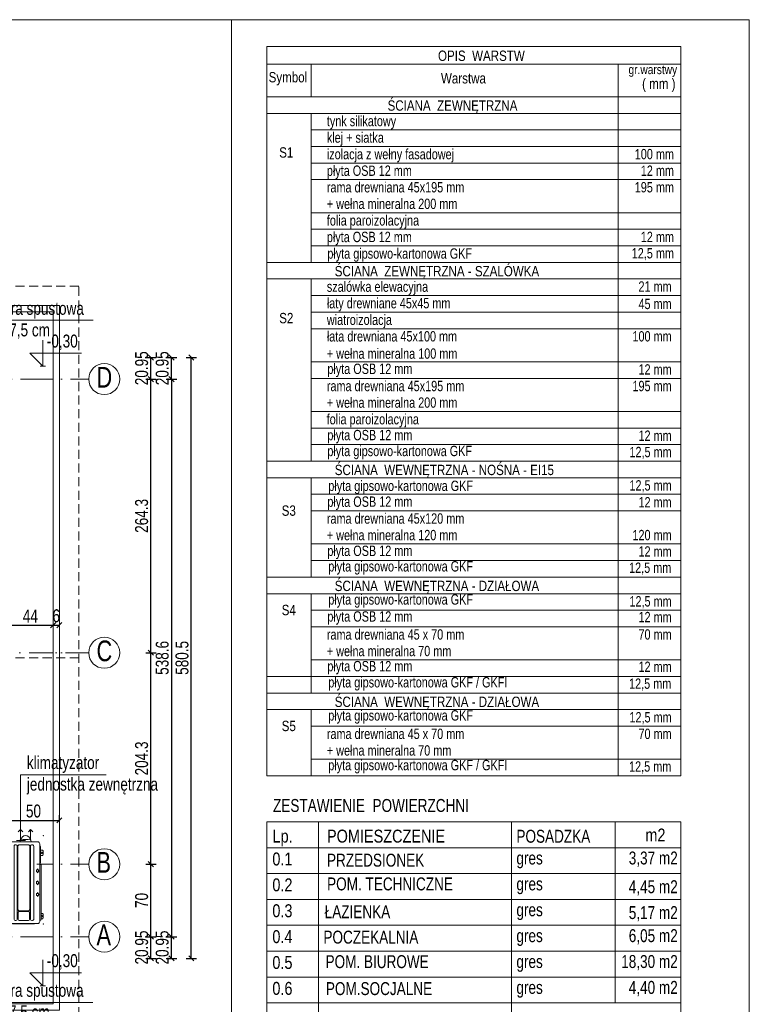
# Model space of a CAD drawing. Header units: inches. Extents: x 53031 to 98566, y -51777 to -15616.
# Tile 32 of 45: x 54576 to 55281, y -17289 to -16337. Entities that reach past the tile are written whole.
import ezdxf
from ezdxf.enums import TextEntityAlignment as Align

# ---------------------------------------------------------------- set-up
doc = ezdxf.new("R2010")
doc.units = ezdxf.units.IN
doc.header["$MEASUREMENT"] = 0
doc.linetypes.add('DASHDOT', pattern=[1, 0.5, -0.25, 0, -0.25])
doc.linetypes.add('HIDDEN', pattern=[0.375, 0.25, -0.125])
doc.layers.get('0').update_dxf_attribs({"lineweight": 0})
doc.layers.get('Defpoints').update_dxf_attribs({"lineweight": 0})
for name, color, linetype, lineweight in [('A--tabelka rysunku', 7, 'Continuous', 0), ('A--tabelka-opisy scian', 7, 'Continuous', 0), ('A--tabelka-zest.pow.', 7, 'Continuous', 0), ('A36-obrzeże', 252, 'Continuous', 0), ('DVM_OUTDOOR', 7, 'Continuous', 0), ('DVM_PIPE', 3, 'Continuous', 0), ('DVM_UNIT_BP', 7, 'Continuous', 0), ('DVM_UNIT_LP', 3, 'Continuous', 0), ('p--dach', 2, 'Continuous', 30), ('p--koty wysok.', 141, 'Continuous', 0), ('p--opisy dodatkowe', 62, 'Continuous', 0), ('p--osie konstr', 11, 'DASHDOT', 15), ('p--osie konstr.-NR', 1, 'DASHDOT', 15), ('p--wymiary-1-50', 5, 'Continuous', 0)]:
    doc.layers.add(name, color=color, linetype=linetype, lineweight=lineweight)
doc.styles.add('1-50', font='arial.ttf', dxfattribs={"width": 0.75, "height": 12.5})
doc.styles.get("Standard").update_dxf_attribs({"font": 'arial.ttf', "width": 0.75})
doc.dimstyles.new('1-50', dxfattribs={"dimtxt": 12.5, "dimasz": 5, "dimexe": 5, "dimexo": 5, "dimgap": 0.09, "dimtad": 0, "dimdsep": 46, "dimtxsty": '1-50', "dimblk": 'OBLIQUE', "dimcen": 0.09, "dimadec": 0, "dimazin": 0, "dimtfac": 1, "dimtdec": 4, "dimtix": 1, "dimtmove": 2, "dimatfit": 3, "dimldrblk": 'OBLIQUE', "dimfxl": 5, "dimfxlon": 1, "dimtvp": 0.7, "dimtolj": 1, "dimtzin": 0, "dimarcsym": 0})

# ---------------------------------------------------------------- blocks, each defined once
blk = doc.blocks.new('_OBLIQUE')
at = {"color": 0, "linetype": 'ByBlock', "lineweight": -2}
for p, q in [((-0.5, -0.5), (0.5, 0.5)), ((0, 0), (0, 0))]:
    blk.add_line(p, q, dxfattribs=at)
blk = doc.blocks.new('*D694')
at = {"layer": 'Defpoints', "color": 0}
for p in [(54564.58, -17115.85), (54614.58, -17110.85), (54614.58, -17115.85)]:
    blk.add_point(p, dxfattribs=at)
at = {"layer": 'p--wymiary-1-50', "color": 0, "lineweight": -2}
for p, q in [((54564.58, -17110.85), (54564.58, -17105.85)), ((54614.58, -17110.85), (54614.58, -17105.85)), ((54564.58, -17110.85), (54614.58, -17110.85))]:
    blk.add_line(p, q, dxfattribs=at)
at = {"layer": 'p--wymiary-1-50', "color": 0, "lineweight": -2, "xscale": 5, "yscale": 5, "zscale": 5, "rotation": 180}
blk.add_blockref('_OBLIQUE', (54564.58, -17110.85), dxfattribs=at)
at = {"layer": 'p--wymiary-1-50', "color": 0, "lineweight": -2, "xscale": 5, "yscale": 5, "zscale": 5}
blk.add_blockref('_OBLIQUE', (54614.58, -17110.85), dxfattribs=at)
at = {"layer": 'p--wymiary-1-50', "color": 0, "insert": (54589.58, -17101.91), "char_height": 12.5, "attachment_point": 5, "style": '1-50'}
blk.add_mtext('\\A1;50', dxfattribs=at)
blk = doc.blocks.new('*D764')
at = {"layer": 'Defpoints', "color": 0}
for p in [(54642.98, -17153.22), (54703, -17153.22), (54642.98, -17223.22)]:
    blk.add_point(p, dxfattribs=at)
at = {"layer": 'p--wymiary-1-50', "color": 0, "lineweight": -2}
for p, q in [((54698, -17153.22), (54708, -17153.22)), ((54703, -17223.22), (54703, -17153.22)), ((54698, -17223.22), (54708, -17223.22))]:
    blk.add_line(p, q, dxfattribs=at)
at = {"layer": 'p--wymiary-1-50', "color": 0, "lineweight": -2, "xscale": 5, "yscale": 5, "zscale": 5}
for p, rotation in [((54703, -17153.22), 90), ((54703, -17223.22), 270)]:
    blk.add_blockref('_OBLIQUE', p, dxfattribs=dict(at, rotation=rotation))
at = {"layer": 'p--wymiary-1-50', "color": 0, "insert": (54694.07, -17188.22), "char_height": 12.5, "attachment_point": 5, "rotation": 90, "style": '1-50'}
blk.add_mtext('\\A1;70', dxfattribs=at)
blk = doc.blocks.new('*D765')
at = {"layer": 'Defpoints', "color": 0}
for p in [(54637.88, -16948.92), (54703, -16948.92), (54642.98, -17153.22)]:
    blk.add_point(p, dxfattribs=at)
at = {"layer": 'p--wymiary-1-50', "color": 0, "lineweight": -2}
for p, q in [((54698, -16948.92), (54708, -16948.92)), ((54703, -17153.22), (54703, -16948.92)), ((54698, -17153.22), (54708, -17153.22))]:
    blk.add_line(p, q, dxfattribs=at)
at = {"layer": 'p--wymiary-1-50', "color": 0, "lineweight": -2, "xscale": 5, "yscale": 5, "zscale": 5}
for p, rotation in [((54703, -16948.92), 90), ((54703, -17153.22), 270)]:
    blk.add_blockref('_OBLIQUE', p, dxfattribs=dict(at, rotation=rotation))
at = {"layer": 'p--wymiary-1-50', "color": 0, "insert": (54694.07, -17051.07), "char_height": 12.5, "attachment_point": 5, "rotation": 90, "style": '1-50'}
blk.add_mtext('\\A1;204.3', dxfattribs=at)
blk = doc.blocks.new('*D766')
at = {"layer": 'Defpoints', "color": 0}
for p in [(54617.98, -16684.62), (54703, -16684.62), (54637.88, -16948.92)]:
    blk.add_point(p, dxfattribs=at)
at = {"layer": 'p--wymiary-1-50', "color": 0, "lineweight": -2}
for p, q in [((54698, -16684.62), (54708, -16684.62)), ((54703, -16948.92), (54703, -16684.62)), ((54698, -16948.92), (54708, -16948.92))]:
    blk.add_line(p, q, dxfattribs=at)
at = {"layer": 'p--wymiary-1-50', "color": 0, "lineweight": -2, "xscale": 5, "yscale": 5, "zscale": 5}
for p, rotation in [((54703, -16684.62), 90), ((54703, -16948.92), 270)]:
    blk.add_blockref('_OBLIQUE', p, dxfattribs=dict(at, rotation=rotation))
at = {"layer": 'p--wymiary-1-50', "color": 0, "insert": (54694.07, -16816.77), "char_height": 12.5, "attachment_point": 5, "rotation": 90, "style": '1-50'}
blk.add_mtext('\\A1;264.3', dxfattribs=at)
blk = doc.blocks.new('*D767')
at = {"layer": 'Defpoints', "color": 0}
for p in [(54594.58, -16684.62), (54594.58, -17223.22), (54722.88, -17223.22)]:
    blk.add_point(p, dxfattribs=at)
at = {"layer": 'p--wymiary-1-50', "color": 0, "lineweight": -2}
for p, q in [((54717.88, -16684.62), (54727.88, -16684.62)), ((54722.88, -16684.62), (54722.88, -17223.22)), ((54717.88, -17223.22), (54727.88, -17223.22))]:
    blk.add_line(p, q, dxfattribs=at)
at = {"layer": 'p--wymiary-1-50', "color": 0, "lineweight": -2, "xscale": 5, "yscale": 5, "zscale": 5}
for p, rotation in [((54722.88, -16684.62), 90), ((54722.88, -17223.22), 270)]:
    blk.add_blockref('_OBLIQUE', p, dxfattribs=dict(at, rotation=rotation))
at = {"layer": 'p--wymiary-1-50', "color": 0, "insert": (54713.95, -16953.92), "char_height": 12.5, "attachment_point": 5, "rotation": 90, "style": '1-50'}
blk.add_mtext('\\A1;538.6', dxfattribs=at)
blk = doc.blocks.new('*D768')
at = {"layer": 'Defpoints', "color": 0}
for p in [(54564.58, -16663.67), (54742.02, -16663.67), (54564.58, -17244.17)]:
    blk.add_point(p, dxfattribs=at)
at = {"layer": 'p--wymiary-1-50', "color": 0, "lineweight": -2}
for p, q in [((54737.02, -16663.67), (54747.02, -16663.67)), ((54742.02, -17244.17), (54742.02, -16663.67)), ((54737.02, -17244.17), (54747.02, -17244.17))]:
    blk.add_line(p, q, dxfattribs=at)
at = {"layer": 'p--wymiary-1-50', "color": 0, "lineweight": -2, "xscale": 5, "yscale": 5, "zscale": 5}
for p, rotation in [((54742.02, -16663.67), 90), ((54742.02, -17244.17), 270)]:
    blk.add_blockref('_OBLIQUE', p, dxfattribs=dict(at, rotation=rotation))
at = {"layer": 'p--wymiary-1-50', "color": 0, "insert": (54733.09, -16953.92), "char_height": 12.5, "attachment_point": 5, "rotation": 90, "style": '1-50'}
blk.add_mtext('\\A1;580.5', dxfattribs=at)
blk = doc.blocks.new('*D769')
at = {"layer": 'Defpoints', "color": 0}
for p in [(54682.88, -17223.22), (54703, -17223.22), (54682.88, -17244.17)]:
    blk.add_point(p, dxfattribs=at)
at = {"layer": 'p--wymiary-1-50', "color": 0, "lineweight": -2}
for p, q in [((54698, -17223.22), (54708, -17223.22)), ((54703, -17244.17), (54703, -17223.22)), ((54698, -17244.17), (54708, -17244.17))]:
    blk.add_line(p, q, dxfattribs=at)
at = {"layer": 'p--wymiary-1-50', "color": 0, "lineweight": -2, "xscale": 5, "yscale": 5, "zscale": 5}
for p, rotation in [((54703, -17223.22), 270), ((54703, -17244.17), 90)]:
    blk.add_blockref('_OBLIQUE', p, dxfattribs=dict(at, rotation=rotation))
at = {"layer": 'p--wymiary-1-50', "color": 0, "insert": (54694.07, -17233.7), "char_height": 12.5, "attachment_point": 5, "rotation": 90, "style": '1-50'}
blk.add_mtext('\\A1;20.95', dxfattribs=at)
blk = doc.blocks.new('*D770')
at = {"layer": 'Defpoints', "color": 0}
for p in [(54702.76, -17223.22), (54722.88, -17223.22), (54702.76, -17244.17)]:
    blk.add_point(p, dxfattribs=at)
at = {"layer": 'p--wymiary-1-50', "color": 0, "lineweight": -2}
for p, q in [((54717.88, -17223.22), (54727.88, -17223.22)), ((54722.88, -17244.17), (54722.88, -17223.22)), ((54717.88, -17244.17), (54727.88, -17244.17))]:
    blk.add_line(p, q, dxfattribs=at)
at = {"layer": 'p--wymiary-1-50', "color": 0, "lineweight": -2, "xscale": 5, "yscale": 5, "zscale": 5}
for p, rotation in [((54722.88, -17223.22), 270), ((54722.88, -17244.17), 90)]:
    blk.add_blockref('_OBLIQUE', p, dxfattribs=dict(at, rotation=rotation))
at = {"layer": 'p--wymiary-1-50', "color": 0, "insert": (54713.95, -17233.7), "char_height": 12.5, "attachment_point": 5, "rotation": 90, "style": '1-50'}
blk.add_mtext('\\A1;20.95', dxfattribs=at)
blk = doc.blocks.new('*D771')
at = {"layer": 'Defpoints', "color": 0}
for p in [(54680.75, -16663.67), (54703, -16663.67), (54680.75, -16684.62)]:
    blk.add_point(p, dxfattribs=at)
at = {"layer": 'p--wymiary-1-50', "color": 0, "lineweight": -2}
for p, q in [((54698, -16663.67), (54708, -16663.67)), ((54703, -16684.62), (54703, -16663.67)), ((54698, -16684.62), (54708, -16684.62))]:
    blk.add_line(p, q, dxfattribs=at)
at = {"layer": 'p--wymiary-1-50', "color": 0, "lineweight": -2, "xscale": 5, "yscale": 5, "zscale": 5}
for p, rotation in [((54703, -16663.67), 270), ((54703, -16684.62), 90)]:
    blk.add_blockref('_OBLIQUE', p, dxfattribs=dict(at, rotation=rotation))
at = {"layer": 'p--wymiary-1-50', "color": 0, "insert": (54694.07, -16674.15), "char_height": 12.5, "attachment_point": 5, "rotation": 90, "style": '1-50'}
blk.add_mtext('\\A1;20.95', dxfattribs=at)
blk = doc.blocks.new('*D772')
at = {"layer": 'Defpoints', "color": 0}
for p in [(54700.64, -16663.67), (54722.88, -16663.67), (54700.64, -16684.62)]:
    blk.add_point(p, dxfattribs=at)
at = {"layer": 'p--wymiary-1-50', "color": 0, "lineweight": -2}
for p, q in [((54717.88, -16663.67), (54727.88, -16663.67)), ((54722.88, -16684.62), (54722.88, -16663.67)), ((54717.88, -16684.62), (54727.88, -16684.62))]:
    blk.add_line(p, q, dxfattribs=at)
at = {"layer": 'p--wymiary-1-50', "color": 0, "lineweight": -2, "xscale": 5, "yscale": 5, "zscale": 5}
for p, rotation in [((54722.88, -16663.67), 270), ((54722.88, -16684.62), 90)]:
    blk.add_blockref('_OBLIQUE', p, dxfattribs=dict(at, rotation=rotation))
at = {"layer": 'p--wymiary-1-50', "color": 0, "insert": (54713.95, -16674.15), "char_height": 12.5, "attachment_point": 5, "rotation": 90, "style": '1-50'}
blk.add_mtext('\\A1;20.95', dxfattribs=at)
blk = doc.blocks.new('*D1025')
at = {"layer": 'Defpoints', "color": 0}
for p in [(54564.58, -16922.24), (54608.58, -16922.24), (54608.58, -16922.24)]:
    blk.add_point(p, dxfattribs=at)
at = {"layer": 'p--wymiary-1-50', "color": 0, "lineweight": -2}
for p, q in [((54564.58, -16917.24), (54564.58, -16917.24)), ((54608.58, -16917.24), (54608.58, -16917.24)), ((54564.58, -16922.24), (54608.58, -16922.24))]:
    blk.add_line(p, q, dxfattribs=at)
at = {"layer": 'p--wymiary-1-50', "color": 0, "lineweight": -2, "xscale": 5, "yscale": 5, "zscale": 5, "rotation": 180}
blk.add_blockref('_OBLIQUE', (54564.58, -16922.24), dxfattribs=at)
at = {"layer": 'p--wymiary-1-50', "color": 0, "lineweight": -2, "xscale": 5, "yscale": 5, "zscale": 5}
blk.add_blockref('_OBLIQUE', (54608.58, -16922.24), dxfattribs=at)
at = {"layer": 'p--wymiary-1-50', "color": 0, "insert": (54586.58, -16913.49), "char_height": 12.5, "attachment_point": 5, "style": '1-50'}
blk.add_mtext('\\A1;44', dxfattribs=at)
blk = doc.blocks.new('*D1026')
at = {"layer": 'Defpoints', "color": 0}
for p in [(54608.58, -16922.24), (54614.58, -16922.24), (54614.58, -16922.24)]:
    blk.add_point(p, dxfattribs=at)
at = {"layer": 'p--wymiary-1-50', "color": 0, "lineweight": -2}
for p, q in [((54608.58, -16917.24), (54608.58, -16917.24)), ((54614.58, -16917.24), (54614.58, -16917.24)), ((54608.58, -16922.24), (54614.58, -16922.24))]:
    blk.add_line(p, q, dxfattribs=at)
at = {"layer": 'p--wymiary-1-50', "color": 0, "lineweight": -2, "xscale": 5, "yscale": 5, "zscale": 5}
blk.add_blockref('_OBLIQUE', (54608.58, -16922.24), dxfattribs=at)
at = {"layer": 'p--wymiary-1-50', "color": 0, "lineweight": -2, "xscale": 5, "yscale": 5, "zscale": 5, "rotation": 180}
blk.add_blockref('_OBLIQUE', (54614.58, -16922.24), dxfattribs=at)
at = {"layer": 'p--wymiary-1-50', "color": 0, "insert": (54611.58, -16913.31), "char_height": 12.5, "attachment_point": 5, "style": '1-50'}
blk.add_mtext('\\A1;6', dxfattribs=at)
blk = doc.blocks.new('kota wykoń')
for p, q in [((0, 25), (0, 0)), ((0, 0), (-12.5, 12.5)), ((-12.5, 12.5), (37.5, 12.5))]:
    blk.add_line(p, q)
at = {"lineweight": 0}
blk.add_line((-2.5, 0), (2.5, 0), dxfattribs=at)
blk = doc.blocks.new('DVM_LP_VEC')
at = {"layer": 'DVM_UNIT_LP', "color": 0}
blk.add_line((0, 0), (100, 0), dxfattribs=at)
blk.add_lwpolyline([(78.8, 21.2), (100, 0), (78.8, -21.2)], dxfattribs=at)
blk.add_point((0, 0), dxfattribs=at)
blk = doc.blocks.new('FJM_OD_790X548X285_2P_T')
at = {"layer": 'DVM_OUTDOOR', "color": 0}
for p, q in [((-426.2, 122.2), (-426.2, -85.5)), ((-426, 122.7), (-423.7, 125)), ((-423.7, 130.5), (-423.7, -117.9)), ((350.6, 146.3), (-407.9, 146.3)), ((-395.2, 98.1), (-395.2, 92.5)), ((325.5, 110.3), (-383, 110.3)), ((-376.4, 146.3), (-376.4, 163.5)), ((-368.4, 171.5), (-365.4, 171.5)), ((-357.4, 163.5), (-357.4, 158.5)), ((-345.4, 158.5), (-345.4, 163.5)), ((-337.4, 171.5), (-334.4, 171.5)), ((-326.4, 163.5), (-326.4, 146.3)), ((235.6, 146.3), (235.6, 163.5)), ((243.6, 171.5), (246.6, 171.5)), ((254.6, 163.5), (254.6, 158.5)), ((266.6, 158.5), (266.6, 163.5)), ((274.6, 171.5), (277.6, 171.5)), ((285.6, 163.5), (285.6, 146.3)), ((337.8, 92.5), (337.8, 98.1)), ((350.6, 146.3), (350.6, 146.3)), ((366.3, 130.5), (366.4, 130.5)), ((366.3, -117.9), (366.3, 130.5)), ((-394, 59.5), (-394, -29.1)), ((-383, 80.3), (325.5, 80.3)), ((-317.8, 70.4), (-383, 70.4)), ((-306.8, -29.1), (-306.8, 59.5)), ((-299.6, 59.5), (-299.6, -29.1)), ((325.5, 71.7), (-287.4, 71.7)), ((337.8, -29.1), (337.8, 59.5)), ((382.2, 50.2), (366.4, 51.6)), ((-423.7, -88.3), (-426, -86)), ((-395.2, -61.9), (-395.2, -67.5)), ((-383, -40), (-317.8, -40)), ((325.5, -49.7), (-383, -49.7)), ((-383, -79.7), (325.5, -79.7)), ((-287.4, -41.3), (325.5, -41.3)), ((337.8, -67.5), (337.8, -61.9)), ((366.4, -54.3), (382.2, -52.9)), ((-423.7, -117.9), (-423.7, -118)), ((-423.7, -118), (-423.7, -118)), ((-403, -138.7), (345.6, -138.7)), ((-391.4, -139.3), (-391.7, -150.3)), ((-391.7, -150.3), (-379.8, -150.7)), ((-376.4, -163.5), (-376.4, -150.8)), ((-371.9, -151), (148.3, -151)), ((-334.4, -171.5), (-368.4, -171.5)), ((148.3, -151.7), (-327.2, -151.7)), ((-326.4, -151.7), (-326.4, -163.5)), ((-161.6, -117.3), (-143.2, -130.2)), ((-153.2, -116), (-161.2, -116)), ((-152.9, -106.8), (-152.9, -115.8)), ((-133.2, -106), (-152.2, -106)), ((-142.3, -130.2), (-123.9, -117.3)), ((-132.5, -115.8), (-132.5, -106.8)), ((-124.3, -116), (-132.2, -116)), ((-47.6, -117.3), (-29.2, -130.2)), ((-39.2, -116), (-47.2, -116)), ((-38.9, -106.8), (-38.9, -115.8)), ((-19.2, -106), (-38.2, -106)), ((-28.3, -130.2), (-9.9, -117.3)), ((-18.5, -115.8), (-18.5, -106.8)), ((-10.3, -116), (-18.2, -116)), ((66.4, -117.3), (84.8, -130.2)), ((74.8, -116), (66.8, -116)), ((75.1, -106.8), (75.1, -115.8)), ((94.8, -106), (75.8, -106)), ((85.7, -130.2), (104.1, -117.3)), ((95.5, -115.8), (95.5, -106.8)), ((103.7, -116), (95.8, -116)), ((148.3, -140.7), (148.3, -151.7)), ((166.9, -144.9), (156.3, -138.8)), ((169.7, -145.7), (315.3, -145.7)), ((235.6, -163.5), (235.6, -145.7)), ((277.6, -171.5), (243.6, -171.5)), ((285.6, -145.7), (285.6, -163.5)), ((318.1, -144.9), (328.7, -138.8)), ((345.6, -138.7), (345.6, -138.7)), ((366.3, -118), (366.2, -118)), ((366.3, -118), (366.3, -117.9))]:
    blk.add_line(p, q, dxfattribs=at)
for points in [[(-357.4, -158.5), (-357.4, -159.1, 0.023321), (-357.3, -159.7, 0.024783), (-357.2, -160.3, 0.024618), (-357, -160.8, 0.02401), (-356.7, -161.3, 0.023784), (-356.5, -161.8, 0.02304), (-356.1, -162.2, 0.022549), (-355.8, -162.6, 0.021694), (-355.4, -163, 0.021179), (-355, -163.3, 0.020185), (-354.7, -163.6, 0.019598), (-354.3, -163.8, 0.018603), (-353.9, -164, 0.017986), (-353.5, -164.1, 0.016956), (-353.1, -164.3, 0.016413), (-352.8, -164.4, 0.015566), (-352.4, -164.4, 0.014844), (-352.1, -164.5, 0.013764), (-351.8, -164.5, 0.013631), (-351.4, -164.5, 0.012841), (-351.1, -164.5, 0.012841), (-350.8, -164.5, 0.013631), (-350.5, -164.4, 0.013764), (-350.1, -164.4, 0.014844), (-349.8, -164.3, 0.015566), (-349.4, -164.1, 0.016413), (-349, -164, 0.016956), (-348.6, -163.8, 0.017984), (-348.2, -163.6, 0.018603), (-347.8, -163.3, 0.019603), (-347.5, -163, 0.020183), (-347.1, -162.6, 0.021166), (-346.8, -162.2, 0.0217), (-346.4, -161.8, 0.022581), (-346.2, -161.3, 0.023025), (-345.9, -160.8, 0.023734), (-345.7, -160.3, 0.024054), (-345.6, -159.7, 0.024516), (-345.5, -159.1, 0.024684), (-345.4, -158.5, 0.024846), (-345.5, -157.9, 0.024845), (-345.6, -157.3, 0.02468), (-345.7, -156.7, 0.024517), (-345.9, -156.2, 0.024069), (-346.2, -155.7, 0.02373), (-346.4, -155.2, 0.022967), (-346.8, -154.8, 0.022596), (-347.1, -154.4, 0.021906), (-347.5, -154, 0.021107), (-347.8, -153.7, 0.01947), (-348.2, -153.4, 0.01982), (-348.6, -153.2, 0.020911), (-349, -153, 0.017234), (-349.4, -152.9, 0.009618), (-349.7, -152.7, 0.019493), (-350.1, -152.6, 0.03016), (-350.7, -152.6, 0.016785), (-351.4, -152.5, 0.010156)], [(-351.4, -152.5), (-351.7, -152.5, 0.009849), (-351.9, -152.5, 0.008819), (-352.1, -152.5, 0.008634), (-352.3, -152.6, 0.009333), (-352.5, -152.6, 0.009674), (-352.8, -152.6, 0.009989), (-353, -152.7, 0.01022), (-353.3, -152.8, 0.01065), (-353.5, -152.9, 0.010921), (-353.8, -153, 0.011347), (-354, -153.1, 0.011614), (-354.3, -153.2, 0.012046), (-354.5, -153.4, 0.012332), (-354.8, -153.5, 0.012805), (-355, -153.7, 0.013035), (-355.3, -153.9, 0.013371), (-355.6, -154.1, 0.013779), (-355.8, -154.4, 0.014539), (-356, -154.6, 0.014301), (-356.2, -154.9, 0.013596), (-356.5, -155.2, 0.015424), (-356.7, -155.5, 0.01905), (-356.8, -155.9, 0.014336), (-357, -156.2, 0.004521), (-357.1, -156.5, 0.021066), (-357.2, -156.9, 0.037099), (-357.3, -157.6, 0.017906), (-357.4, -158.5, 0.009169)], [(-327.4, -151.7), (-327.4, -151.7, 0.000005), (-327.3, -151.7, 0.000005), (-327.3, -151.7, 0.000005), (-327.3, -151.7, 0.000004), (-327.3, -151.7, 0.000004), (-327.3, -151.7, 0.000004), (-327.3, -151.7, 0.000004), (-327.2, -151.7, 0.000004), (-327.2, -151.7, 0.000004), (-327.2, -151.7, 0.000004), (-327.2, -151.7, 0.000004), (-327.2, -151.7, 0.000003), (-327.2, -151.7, 0.000003), (-327.1, -151.7, 0.000003), (-327.1, -151.7, 0.000003), (-327.1, -151.7, 0.000003), (-327.1, -151.7, 0.000003), (-327.1, -151.7, 0.000003), (-327.1, -151.7, 0.000003), (-327.1, -151.7, 0.000002), (-327, -151.7, 0.000002), (-327, -151.7, 0.000002), (-327, -151.7, 0.000002), (-327, -151.7, 0.000002), (-327, -151.7, 0.000002), (-327, -151.7, 0.000002), (-326.9, -151.7, 0.000001), (-326.9, -151.7, 0.000001), (-326.9, -151.7, 0.000001), (-326.9, -151.7, 0.000001), (-326.9, -151.7, -0.000001), (-326.7, -151.7, -0.000002), (-326.7, -151.7, -0.000005), (-326.7, -151.7, -0.000004), (-326.7, -151.7, 0), (-326.7, -151.7, -0.000008), (-326.6, -151.7, -0.000018), (-326.6, -151.7, -0.000009), (-326.6, -151.7, -0.000005)], [(254.6, -158.5), (254.6, -159.1, 0.023321), (254.7, -159.7, 0.024784), (254.8, -160.3, 0.024618), (255, -160.8, 0.02401), (255.3, -161.3, 0.023784), (255.5, -161.8, 0.02304), (255.9, -162.2, 0.022549), (256.2, -162.6, 0.021694), (256.6, -163, 0.021179), (257, -163.3, 0.020185), (257.3, -163.6, 0.019598), (257.7, -163.8, 0.018603), (258.1, -164, 0.017986), (258.5, -164.1, 0.016956), (258.9, -164.3, 0.016413), (259.2, -164.4, 0.015566), (259.6, -164.4, 0.014844), (259.9, -164.5, 0.013764), (260.2, -164.5, 0.013631), (260.6, -164.5, 0.012841), (260.9, -164.5, 0.012841), (261.2, -164.5, 0.013631), (261.5, -164.4, 0.013764), (261.9, -164.4, 0.014844), (262.2, -164.3, 0.015566), (262.6, -164.1, 0.016413), (263, -164, 0.016956), (263.4, -163.8, 0.017984), (263.8, -163.6, 0.018603), (264.2, -163.3, 0.019603), (264.5, -163, 0.020183), (264.9, -162.6, 0.021166), (265.2, -162.2, 0.0217), (265.6, -161.8, 0.022581), (265.8, -161.3, 0.023025), (266.1, -160.8, 0.023734), (266.3, -160.3, 0.024054), (266.4, -159.7, 0.024516), (266.5, -159.1, 0.024684), (266.6, -158.5, 0.024846), (266.5, -157.9, 0.024845), (266.4, -157.3, 0.02468), (266.3, -156.7, 0.024517), (266.1, -156.2, 0.024069), (265.8, -155.7, 0.02373), (265.6, -155.2, 0.022967), (265.2, -154.8, 0.022596), (264.9, -154.4, 0.021906), (264.5, -154, 0.021107), (264.2, -153.7, 0.01947), (263.8, -153.4, 0.01982), (263.4, -153.2, 0.020911), (263, -153, 0.017234), (262.6, -152.9, 0.009618), (262.3, -152.7, 0.019493), (261.9, -152.6, 0.03016), (261.3, -152.6, 0.016785), (260.6, -152.5, 0.010156)], [(260.6, -152.5), (260.3, -152.5, 0.009849), (260.1, -152.5, 0.008819), (259.9, -152.5, 0.008634), (259.7, -152.6, 0.009333), (259.5, -152.6, 0.009674), (259.2, -152.6, 0.009989), (259, -152.7, 0.01022), (258.7, -152.8, 0.01065), (258.5, -152.9, 0.010921), (258.2, -153, 0.011347), (258, -153.1, 0.011614), (257.7, -153.2, 0.012046), (257.5, -153.4, 0.012332), (257.2, -153.5, 0.012805), (257, -153.7, 0.013035), (256.7, -153.9, 0.013371), (256.4, -154.1, 0.013779), (256.2, -154.4, 0.014539), (256, -154.6, 0.014301), (255.8, -154.9, 0.013596), (255.5, -155.2, 0.015424), (255.3, -155.5, 0.01905), (255.2, -155.9, 0.014336), (255, -156.2, 0.004521), (254.9, -156.5, 0.021066), (254.8, -156.9, 0.037099), (254.7, -157.6, 0.017906), (254.6, -158.5, 0.009169)]]:
    blk.add_lwpolyline(points, format="xyb", dxfattribs=at)
for centre, radius, start, end in [((-425.5, 122.2), 0.7, 135, 180), ((-407.9, 130.5), 15.8, 90, 180), ((-383, 98.1), 12.2, 90, 180), ((-368.4, 163.5), 8, 90, 180), ((-365.4, 163.5), 8, 0, 90), ((-351.4, 158.5), 6, 180, 0), ((-337.4, 163.5), 8, 90, 180), ((-334.4, 163.5), 8, 0, 90), ((243.6, 163.5), 8, 90, 180), ((246.6, 163.5), 8, 0, 90), ((260.6, 158.5), 6, 180, 0), ((274.6, 163.5), 8, 90, 180), ((277.6, 163.5), 8, 0, 90), ((325.5, 98.1), 12.2, 0, 90), ((350.6, 130.5), 15.8, 0, 90), ((-383, 92.5), 12.2, 180, 270), ((-383, 59.5), 10.9, 90, 180), ((-317.8, 59.5), 10.9, 0, 90), ((-287.4, 59.5), 12.2, 90, 180), ((325.5, 59.5), 12.2, 0, 90), ((325.5, 92.5), 12.2, 270, 0), ((382, 47.2), 3, 8.23546, 85), ((46.6, -1.3), 341.9, 351.76454, 8.23545), ((388, 47.5), 3, 188.15391, 260.34792), ((379.7, -1.3), 46.6, 279.65208, 80.34792), ((-425.5, -85.5), 0.7, 180, 225), ((-383, -61.9), 12.2, 90, 180), ((-383, -67.5), 12.2, 180, 270), ((-383, -29.1), 10.9, 180, 270), ((-317.8, -29.1), 10.9, 270, 0), ((-287.4, -29.1), 12.2, 180, 270), ((325.5, -29.1), 12.2, 270, 0), ((325.5, -61.9), 12.2, 0, 90), ((325.5, -67.5), 12.2, 270, 0), ((382, -49.9), 3, 275, 351.76454), ((388, -50.2), 3, 99.65208, 171.84949), ((-403, -118), 20.7, 180, 270), ((-368.4, -163.5), 8, 180, 270), ((-334.4, -163.5), 8, 270, 0), ((-161.2, -116.8), 0.7, 90, 235), ((-153.2, -115.8), 0.3, 270, 0), ((-152.2, -106.8), 0.7, 90, 180), ((-142.7, -129.6), 0.7, 235, 305), ((-133.2, -106.8), 0.7, 0, 90), ((-132.2, -115.8), 0.3, 180, 270), ((-124.3, -116.8), 0.7, 305, 90), ((-47.2, -116.8), 0.7, 90, 235), ((-39.2, -115.8), 0.3, 270, 0), ((-38.2, -106.8), 0.7, 90, 180), ((-28.7, -129.6), 0.7, 235, 305), ((-19.2, -106.8), 0.7, 0, 90), ((-18.2, -115.8), 0.3, 180, 270), ((-10.3, -116.8), 0.7, 305, 90), ((66.8, -116.8), 0.7, 90, 235), ((74.8, -115.8), 0.3, 270, 0), ((75.8, -106.8), 0.7, 90, 180), ((85.3, -129.6), 0.7, 235, 305), ((94.8, -106.8), 0.7, 0, 90), ((95.8, -115.8), 0.3, 180, 270), ((103.7, -116.8), 0.7, 305, 90), ((155.8, -139.7), 1, 60, 90), ((169.7, -140), 5.7, 240, 270), ((243.6, -163.5), 8, 180, 270), ((277.6, -163.5), 8, 270, 0), ((315.3, -140), 5.7, 270, 300), ((329.2, -139.7), 1, 90, 120), ((345.6, -118), 20.7, 270, 0)]:
    blk.add_arc(centre, radius, start, end, dxfattribs=at)
for points in [[(385.4, -46.6), (385.4, -46.7), (385.4, -46.7), (385.4, -46.7)], [(-379.8, -150.7), (-377.2, -150.8), (-374.6, -150.9), (-371.9, -151)]]:
    blk.add_open_spline(points, degree=3, dxfattribs=at)
for points, knots in [([(148.3, -140.7), (88.3, -140.7), (13.3, -140.7), (-76.7, -140.7), (-121.7, -140.7), (-166.7, -140.7), (-211.7, -140.7), (-256.7, -140.7), (-294.2, -140.7), (-324.2, -140.7), (-343, -140.8), (-357.7, -140.6), (-372.7, -139.9), (-383.9, -139.7), (-391.4, -139.3), (-391.4, -139.3), (-391.4, -139.3), (-391.4, -139.3)], [0, 0, 0, 0, 0.333333, 0.416667, 0.5, 0.583333, 0.666667, 0.75, 0.833333, 0.875, 0.916667, 0.9375, 0.958333, 1, 1, 1, 1.000015, 1.000015, 1.000015, 1.000015]), ([(-328, -151), (-328, -151.2), (-328, -151.3), (-327.9, -151.4), (-327.9, -151.4), (-327.9, -151.5), (-327.8, -151.5), (-327.7, -151.6), (-327.6, -151.7), (-327.4, -151.7), (-327.4, -151.7), (-327.4, -151.7), (-327.4, -151.7), (-327.4, -151.7)], [-0.044807, -0.044807, -0.044807, -0.044807, 0.142088, 0.142088, 0.142088, 0.166271, 0.19987, 0.266987, 0.333517, 0.406916, 0.487817, 0.615631, 1, 1, 1, 1])]:
    blk.add_open_spline(points, degree=3, knots=knots, dxfattribs=at)
at = {"layer": 'DVM_UNIT_BP'}
for p in [(-426.2, 171.5), (426.2, 171.5), (-426.2, -171.5), (426.2, -174.4)]:
    blk.add_point(p, dxfattribs=at)
at = {"layer": 'DVM_UNIT_LP', "color": 2}
blk.add_blockref('DVM_LP_VEC', (384.9, 47.6), dxfattribs=at)
at = {"layer": 'DVM_UNIT_LP', "color": 1}
blk.add_blockref('DVM_LP_VEC', (384.9, -50.3), dxfattribs=at)

msp = doc.modelspace()

# ---------------------------------------------------------------- linework, layer by layer
at = {"layer": 'A--tabelka rysunku', "linetype": 'Continuous'}
msp.add_line((54780.894, -17452.433), (54780.894, -16337.433), dxfattribs=at)
msp.add_lwpolyline([(53340.894, -17752.433), (55280.894, -17752.433), (55280.894, -16337.433), (53340.894, -16337.433)], close=True, dxfattribs=at)
at = {"layer": 'A--tabelka-opisy scian', "lineweight": 5}
for p, q in [((54814.794, -17067.9), (54814.794, -16363.355)), ((55214.794, -16363.355), (54814.794, -16363.355)), ((55214.794, -16955.9), (55214.794, -16363.355)), ((55214.794, -16380.422), (54814.794, -16380.422)), ((54857.665, -16411.9), (54857.665, -16380.422)), ((55154.212, -16955.9), (55154.212, -16380.422)), ((55214.794, -16411.9), (54814.794, -16411.9)), ((55214.794, -16411.9), (54814.794, -16411.9)), ((55214.794, -16427.9), (54814.794, -16427.9)), ((54857.665, -16571.9), (54857.665, -16427.9)), ((55214.794, -16443.9), (54857.665, -16443.9)), ((55214.794, -16459.9), (54857.665, -16459.9)), ((55214.794, -16475.9), (54857.665, -16475.9)), ((55214.794, -16491.9), (54857.665, -16491.9)), ((55154.212, -17067.9), (55154.212, -16492.422)), ((55214.794, -16523.9), (54857.665, -16523.9)), ((55214.794, -16539.9), (54857.665, -16539.9)), ((55214.794, -16555.9), (54857.665, -16555.9)), ((55214.794, -16571.9), (54814.794, -16571.9)), ((55214.794, -16571.9), (54857.665, -16571.9)), ((55214.794, -16587.9), (54814.794, -16587.9)), ((54857.665, -16763.9), (54857.665, -16587.9)), ((55214.794, -16603.9), (54857.665, -16603.9)), ((55214.794, -16619.9), (54857.665, -16619.9)), ((55214.794, -17067.9), (55214.794, -16622.19)), ((55214.794, -16635.9), (54857.665, -16635.9)), ((55214.794, -16667.9), (54857.665, -16667.9)), ((55214.794, -16683.9), (54857.665, -16683.9)), ((55214.794, -16715.9), (54857.665, -16715.9)), ((55214.794, -16731.9), (54857.665, -16731.9)), ((55214.794, -16747.9), (54857.665, -16747.9)), ((55214.794, -16763.9), (54814.794, -16763.9)), ((55214.794, -16763.9), (54814.794, -16763.9)), ((55214.794, -16763.9), (54857.665, -16763.9)), ((55214.794, -16763.9), (54857.665, -16763.9)), ((55016.297, -16779.9), (54814.794, -16779.9)), ((55214.794, -16779.9), (54857.665, -16779.9)), ((54857.665, -16875.9), (54857.665, -16779.9)), ((55214.794, -16779.9), (54857.665, -16779.9)), ((55214.794, -16795.9), (54857.665, -16795.9)), ((55214.794, -16811.9), (54857.665, -16811.9)), ((55214.794, -16843.9), (54857.665, -16843.9)), ((55214.794, -16859.9), (54857.665, -16859.9)), ((55214.794, -16875.9), (54814.794, -16875.9)), ((55214.794, -16875.9), (54857.665, -16875.9)), ((55214.794, -16875.9), (54857.665, -16875.9)), ((55016.297, -16891.9), (54814.794, -16891.9)), ((55214.794, -16891.9), (54857.665, -16891.9)), ((54857.665, -16987.9), (54857.665, -16891.9)), ((55214.794, -16891.9), (54857.665, -16891.9)), ((55214.794, -16907.9), (54857.665, -16907.9)), ((55214.794, -16923.9), (54857.665, -16923.9)), ((55214.794, -16955.9), (54857.665, -16955.9)), ((55214.794, -16971.9), (54814.794, -16971.9)), ((55214.794, -16971.9), (54814.794, -16971.9)), ((55214.417, -16987.9), (54814.794, -16987.9)), ((55214.794, -16987.9), (54814.794, -16987.9)), ((55016.297, -17003.9), (54814.794, -17003.9)), ((55214.794, -17003.9), (54857.665, -17003.9)), ((54857.665, -17067.9), (54857.665, -17003.9)), ((55214.794, -17003.9), (54857.665, -17003.9)), ((55214.794, -17019.9), (54857.665, -17019.9)), ((55214.794, -17051.9), (54857.665, -17051.9)), ((55214.794, -17067.9), (54814.794, -17067.9)), ((55214.794, -17067.9), (54814.794, -17067.9))]:
    msp.add_line(p, q, dxfattribs=at)
at = {"layer": 'A--tabelka-zest.pow.'}
for p, q in [((54864.794, -17112.249), (54864.794, -17312.249)), ((55051.31, -17112.249), (55051.31, -17312.249)), ((55151.31, -17112.249), (55151.31, -17287.249)), ((54814.794, -17137.249), (55214.794, -17137.249)), ((54814.794, -17162.249), (55214.794, -17162.249)), ((54814.794, -17187.249), (55214.794, -17187.249)), ((54814.794, -17212.249), (55214.794, -17212.249)), ((54814.794, -17237.249), (55214.794, -17237.249)), ((54814.794, -17262.249), (55214.794, -17262.249)), ((54814.794, -17287.249), (55214.794, -17287.249)), ((54814.794, -17287.249), (55214.794, -17287.249)), ((54814.794, -17287.249), (55214.794, -17287.249))]:
    msp.add_line(p, q, dxfattribs=at)
msp.add_lwpolyline([(54814.794, -17312.249), (54814.794, -17112.249), (55214.794, -17112.249), (55214.794, -17312.249)], dxfattribs=at)
at = {"layer": 'A36-obrzeże', "linetype": 'Continuous', "ltscale": 35}
for points in [[(53817.585, -17294.175), (53532.085, -17294.175), (53532.085, -16613.675), (54614.585, -16613.675), (54614.585, -17294.175), (54221.085, -17294.175)], [(53823.585, -17288.175), (53538.085, -17288.175), (53538.085, -16619.675), (54608.585, -16619.675), (54608.585, -17288.175), (54215.085, -17288.175)]]:
    msp.add_lwpolyline(points, dxfattribs=at)
at = {"layer": 'DVM_PIPE', "linetype": 'HIDDEN', "ltscale": 35}
msp.add_line((54581.938, -17130.256), (54530.221, -17130.256), dxfattribs=at)
at = {"layer": 'p--dach', "color": 6, "linetype": 'HIDDEN', "lineweight": 20, "ltscale": 35}
msp.add_line((54633.445, -16953.925), (53513.225, -16953.925), dxfattribs=at)
msp.add_lwpolyline([(53513.225, -17313.035), (54633.445, -17313.035), (54633.445, -16594.815), (53513.225, -16594.815)], close=True, dxfattribs=at)
at = {"layer": 'p--opisy dodatkowe'}
for points in [[(54647.318, -16627.76), (54554.094, -16627.76), (54542.335, -16658.675)], [(54659.856, -17067.036), (54577.136, -17067.036), (54577.136, -17128.323)], [(54647.006, -17286.692), (54553.782, -17286.692), (54542.335, -17248.041)]]:
    msp.add_lwpolyline(points, dxfattribs=at)
at = {"layer": 'p--osie konstr', "linetype": 'DASHDOT', "ltscale": 35}
for p, q in [((54594.585, -16684.625), (53538.085, -16684.625)), ((54637.883, -16948.925), (53553.691, -16948.925)), ((54594.585, -17223.225), (54215.085, -17223.225))]:
    msp.add_line(p, q, dxfattribs=at)
at = {"layer": 'p--osie konstr.-NR', "linetype": 'DASHDOT', "ltscale": 35}
for p, q in [((54642.978, -16684.625), (54592.978, -16684.625)), ((54642.978, -16948.925), (54592.978, -16948.925)), ((54642.978, -17153.225), (54592.978, -17153.225)), ((54642.978, -17223.225), (54592.978, -17223.225))]:
    msp.add_line(p, q, dxfattribs=at)
at = {"layer": 'p--osie konstr.-NR', "linetype": 'Continuous', "ltscale": 35}
for centre in [(54657.978, -16684.625), (54657.978, -16948.925), (54657.978, -17153.225), (54657.978, -17223.225)]:
    msp.add_circle(centre, 15, dxfattribs=at)

# ---------------------------------------------------------------- block references
at = {"layer": 'DVM_UNIT_LP', "color": 1, "xscale": 0.1000000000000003, "yscale": 0.1000000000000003, "zscale": 0.1000000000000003, "rotation": 89.99999999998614}
msp.add_blockref('FJM_OD_790X548X285_2P_T', (54581.803, -17168.221), dxfattribs=at)
at = {"layer": 'p--koty wysok.'}
for p in [(54598.59, -16672.138), (54598.59, -17270.674)]:
    msp.add_blockref('kota wykoń', p, dxfattribs=at)

# ---------------------------------------------------------------- texts
at = {"layer": 'A--tabelka-opisy scian', "lineweight": 5, "width": 0.8}
for s, height, p in [('OPIS  WARSTW', 10, (55022.165, -16367.265)), ('gr.warstwy', 8.8, (55187.72, -16381.2)), (' ( mm )', 10, (55191.93, -16394.245)), ('S1', 10, (54833.716, -16460.667)), ('S2', 10, (54833.716, -16620.667)), ('S3', 10, (54836.135, -16806.669)), ('S4', 10, (54836.135, -16902.669)), ('S5', 10, (54836.135, -17014.669))]:
    msp.add_text(s, height=height, dxfattribs=at).set_placement(p, align=Align.TOP_CENTER)
for s, p in [('Symbol', (54816.699, -16387.98)), ('Warstwa', (54983.106, -16389.001)), (' ŚCIANA  ZEWNĘTRZNA ', (54928.44, -16415.351)), (' ŚCIANA  ZEWNĘTRZNA - SZALÓWKA', (54877.432, -16575.351)), (' ŚCIANA  WEWNĘTRZNA - NOŚNA - EI15', (54877.432, -16767.351)), (' ŚCIANA  WEWNĘTRZNA - DZIAŁOWA ', (54877.432, -16879.351)), (' ŚCIANA  WEWNĘTRZNA - DZIAŁOWA ', (54877.432, -16991.351))]:
    msp.add_text(s, height=10, dxfattribs=at).set_placement(p, align=Align.TOP_LEFT)
at = {"layer": 'A--tabelka-opisy scian', "lineweight": 5, "char_height": 10, "attachment_point": 1, "style": '1-50'}
for s, insert, width in [('\\pxql;tynk silikatowy', (54872.9, -16430.286), 132.87092), ('\\pxql;klej + siatka', (54872.9, -16446.286), 132.87092), ('\\pxql;izolacja z wełny fasadowej', (54872.9, -16462.286), 132.87092), ('\\pxqr;100 mm', (55146.976, -16462.286), 61.12961), ('\\pxql;płyta OSB 12 mm', (54872.9, -16478.286), 132.87092), ('\\pxqr;12 mm', (55146.976, -16478.286), 61.12961), ('\\pxql;rama drewniana 45x195 mm', (54872.9, -16494.286), 142.85293), ('\\pxqr;195 mm', (55146.976, -16494.286), 61.12961), ('\\pxql;+ wełna mineralna 200 mm', (54872.9, -16510.286), 142.85293), ('\\pxql;folia paroizolacyjna', (54872.9, -16526.286), 142.85293), ('\\pxql;płyta OSB 12 mm', (54872.9, -16542.286), 132.87092), ('\\pxqr;12 mm', (55146.976, -16542.286), 61.12961), ('\\pxql;płyta gipsowo-kartonowa GKF', (54873.394, -16558.299), 168.97359), ('\\pxqr;12,5 mm', (55146.976, -16558.043), 61.12961), ('\\pxql;szalówka elewacyjna  ', (54872.9, -16590.286), 143.39677), ('\\pxqr;21 mm', (55144.761, -16590.168), 61.12961), ('\\pxql;łaty drewniane 45x45 mm', (54872.9, -16606.286), 132.87092), ('\\pxqr;45 mm', (55144.761, -16607.009), 61.12961), ('\\pxql;wiatroizolacja', (54872.9, -16622.286), 132.87092), ('\\pxql;łata drewniana 45x100 mm \\P\\pxql;+ wełna mineralna 100 mm', (54872.9, -16638.286), 164.69666), ('\\pxqr;100 mm', (55144.761, -16638.286), 61.12961), ('\\pxql;płyta OSB 12 mm', (54873.394, -16669.698), 139.90302), ('\\pxqr;12 mm', (55144.761, -16670.286), 61.12961), ('\\pxql;rama drewniana 45x195 mm', (54872.9, -16686.286), 142.85293), ('\\pxqr;195 mm', (55144.761, -16686.286), 61.12961), ('\\pxql;+ wełna mineralna 200 mm', (54872.9, -16702.286), 142.85293), ('\\pxql;folia paroizolacyjna', (54872.729, -16718.339), 142.85293), ('\\pxql;płyta OSB 12 mm', (54873.394, -16733.698), 139.90302), ('\\pxqr;12 mm', (55144.761, -16734.286), 61.12961), ('\\pxql;płyta gipsowo-kartonowa GKF', (54873.394, -16749.026), 139.90302), ('\\pxqr;12,5 mm', (55144.761, -16750.043), 61.12961), ('\\pxql;płyta gipsowo-kartonowa GKF', (54874.306, -16782.711), 139.90302), ('\\pxqr;12,5 mm', (55144.761, -16782.286), 61.12961), ('\\pxql;płyta OSB 12 mm', (54873.394, -16797.999), 139.90302), ('\\pxqr;12 mm', (55144.761, -16798.587), 61.12961), ('\\pxql;rama drewniana 45x120 mm', (54872.9, -16814.286), 142.85293), ('\\pxql;+ wełna mineralna 120 mm', (54872.9, -16830.286), 142.85293), ('\\pxqr;120 mm', (55144.761, -16830.286), 61.12961), ('\\pxql;płyta OSB 12 mm', (54873.394, -16845.508), 139.90302), ('\\pxqr;12 mm', (55144.761, -16846.096), 61.12961), ('\\pxql;płyta gipsowo-kartonowa GKF', (54874.306, -16860.461), 139.90302), ('\\pxqr;12,5 mm', (55144.415, -16861.802), 61.12961), ('\\pxql;płyta gipsowo-kartonowa GKF', (54874.306, -16892.461), 139.90302), ('\\pxqr;12,5 mm', (55144.761, -16894.286), 61.12961), ('\\pxql;płyta OSB 12 mm', (54873.394, -16908.905), 139.90302), ('\\pxqr;12 mm', (55144.761, -16909.493), 61.12961), ('\\pxql;rama drewniana 45 x 70 mm', (54872.9, -16926.286), 142.85293), ('\\pxqr;70 mm', (55144.761, -16926.286), 61.12961), ('\\pxql;+ wełna mineralna 70 mm', (54872.9, -16942.286), 142.85293), ('\\pxql;płyta OSB 12 mm', (54873.394, -16956.905), 139.90302), ('\\pxqr;12 mm', (55144.761, -16957.493), 61.12961), ('\\pxql;płyta gipsowo-kartonowa GKF / GKFI', (54874.306, -16972.461), 207.17007), ('\\pxqr;12,5 mm', (55144.415, -16973.802), 61.12961), ('\\pxql;płyta gipsowo-kartonowa GKF', (54874.306, -17004.461), 139.90302), ('\\pxqr;12,5 mm', (55144.761, -17006.286), 61.12961), ('\\pxql;rama drewniana 45 x 70 mm', (54872.9, -17022.286), 142.85293), ('\\pxqr;70 mm', (55144.761, -17022.286), 61.12961), ('\\pxql;+ wełna mineralna 70 mm', (54872.9, -17038.286), 142.85293), ('\\pxql;płyta gipsowo-kartonowa GKF / GKFI', (54874.306, -17052.461), 207.17007), ('\\pxqr;12,5 mm', (55144.415, -17053.802), 61.12961)]:
    msp.add_mtext(s, dxfattribs=dict(at, insert=insert, width=width))
at = {"layer": 'A--tabelka-zest.pow.', "width": 0.8}
for s, p in [('Lp.', (54820.45, -17119.83)), ('POMIESZCZENIE', (54873.037, -17119.83)), ('m2', (55180.494, -17118.778)), ('0.1', (54820.298, -17141.916)), ('0.2', (54820.298, -17166.916)), ('0.3', (54820.298, -17191.916)), ('0.4', (54820.298, -17216.916)), ('0.5', (54820.298, -17241.916)), ('0.6', (54820.298, -17266.916))]:
    msp.add_text(s, height=12.5, dxfattribs=at).set_placement(p, align=Align.TOP_LEFT)
at = {"layer": 'A--tabelka-zest.pow.', "ltscale": 35, "insert": (54820.949, -17090.224), "char_height": 12.5, "width": 402.19685, "attachment_point": 1}
msp.add_mtext('ZESTAWIENIE  POWIERZCHNI   ', dxfattribs=at)
at = {"layer": 'A--tabelka-zest.pow.', "char_height": 12.5, "style": '1-50'}
for s, insert, width, attachment_point in [('POSADZKA', (55055.983, -17119.966), 100, 1), ('gres', (55055.983, -17140.971), 100, 1), ('\\pxqr;3,37 m2', (55148.313, -17140.971), 63.48431, 1), ('gres', (55055.983, -17165.971), 100, 1), ('\\pxqr;4,45 m2', (55148.313, -17183.526), 63.48431, 7), ('gres', (55055.983, -17190.971), 100, 1), ('\\pxqr;5,17 m2', (55148.313, -17208.526), 63.48431, 7), ('gres', (55055.983, -17215.971), 100, 1), ('\\pxqr;6,05 m2', (55148.313, -17215.971), 63.48431, 1), ('\\pxqr;18,30 m2', (55148.313, -17240.971), 63.48431, 1), ('gres', (55055.983, -17240.971), 100, 1), ('gres', (55055.983, -17265.971), 100, 1), ('\\pxqr;4,40 m2', (55148.313, -17265.971), 63.48431, 1)]:
    msp.add_mtext(s, dxfattribs=dict(at, insert=insert, width=width, attachment_point=attachment_point))
at = {"layer": 'A--tabelka-zest.pow.', "char_height": 12.5, "attachment_point": 1}
for s, insert, width in [('PRZEDSIONEK', (54873.037, -17143.064), 74.28), ('POM. TECHNICZNE', (54873.148, -17166.014), 211.26936), ('ŁAZIENKA', (54870.825, -17192.857), 150.3188), ('POCZEKALNIA', (54869.594, -17217.412), 74.28), ('POM. BIUROWE', (54871.639, -17241.097), 133.69486), ('POM.SOCJALNE', (54871.973, -17267.144), 150.3188)]:
    msp.add_mtext(s, dxfattribs=dict(at, insert=insert, width=width))
at = {"layer": 'p--koty wysok.', "char_height": 18, "width": 207.41597, "attachment_point": 1, "style": '1-50'}
for insert in [(54602.487, -16641.61), (54602.487, -17240.146)]:
    msp.add_mtext('{\\H0.6944x;-0,30}', dxfattribs=dict(at, insert=insert))
at = {"layer": 'p--opisy dodatkowe', "char_height": 12.5, "style": '1-50'}
for s, insert, width, attachment_point in [('rura spustowa\\P%%c7,5 cm', (54556.017, -16645.678), 177.1707, 7), ('\\pxql;klimatyzator \\P\\pxql;jednostka zewnętrzna', (54763.433, -17048.793), 180.24309, 3), ('rura spustowa\\P%%c7,5 cm', (54555.705, -17268.774), 177.1707, 1)]:
    msp.add_mtext(s, dxfattribs=dict(at, insert=insert, width=width, attachment_point=attachment_point))
at = {"layer": 'p--osie konstr.-NR', "linetype": 'Continuous', "ltscale": 35, "char_height": 20, "width": 63.5564, "attachment_point": 1}
for s, insert in [('D', (54650.473, -16672.828)), ('C', (54650.473, -16937.128)), ('B', (54650.473, -17141.428)), ('A', (54650.473, -17211.428))]:
    msp.add_mtext(s, dxfattribs=dict(at, insert=insert))

# ---------------------------------------------------------------- dimensions: what is measured, and where the dimension line sits
at = {"layer": 'p--wymiary-1-50'}
for base, p1, p2, picture, middle in [((54703, -16663.675), (54680.753, -16684.625), (54680.753, -16663.675), '*D771', (54694.066, -16674.15)), ((54722.883, -16663.675), (54700.636, -16684.625), (54700.636, -16663.675), '*D772', (54713.95, -16674.15)), ((54742.02, -16663.675), (54564.585, -17244.175), (54564.585, -16663.675), '*D768', (54733.086, -16953.925)), ((54722.883, -17223.225), (54594.585, -16684.625), (54594.585, -17223.225), '*D767', (54713.95, -16953.925)), ((54703, -16684.625), (54637.883, -16948.925), (54617.978, -16684.625), '*D766', (54694.066, -16816.775)), ((54703, -16948.925), (54642.978, -17153.225), (54637.883, -16948.925), '*D765', (54694.066, -17051.075)), ((54703, -17153.225), (54642.978, -17223.225), (54642.978, -17153.225), '*D764', (54694.066, -17188.225)), ((54703, -17223.225), (54682.876, -17244.175), (54682.876, -17223.225), '*D769', (54694.066, -17233.7)), ((54722.883, -17223.225), (54702.759, -17244.175), (54702.759, -17223.225), '*D770', (54713.95, -17233.7))]:
    dim = msp.add_linear_dim(base=base, p1=p1, p2=p2, angle=90, dimstyle='1-50', dxfattribs=at)
    dim.commit()
    dim.dimension.update_dxf_attribs({"geometry": picture, "text_midpoint": middle})
for base, p1, p2, picture, middle in [((54608.585, -16922.244), (54564.585, -16922.244), (54608.585, -16922.244), '*D1025', (54586.585, -16913.494)), ((54614.585, -16922.244), (54608.585, -16922.244), (54614.585, -16922.244), '*D1026', (54611.585, -16913.31)), ((54614.585, -17110.847), (54564.585, -17115.847), (54614.585, -17115.847), '*D694', (54589.585, -17101.913))]:
    dim = msp.add_linear_dim(base=base, p1=p1, p2=p2, dimstyle='1-50', dxfattribs=at)
    dim.commit()
    dim.dimension.update_dxf_attribs({"geometry": picture, "text_midpoint": middle})

doc.saveas('drawing.dxf')
